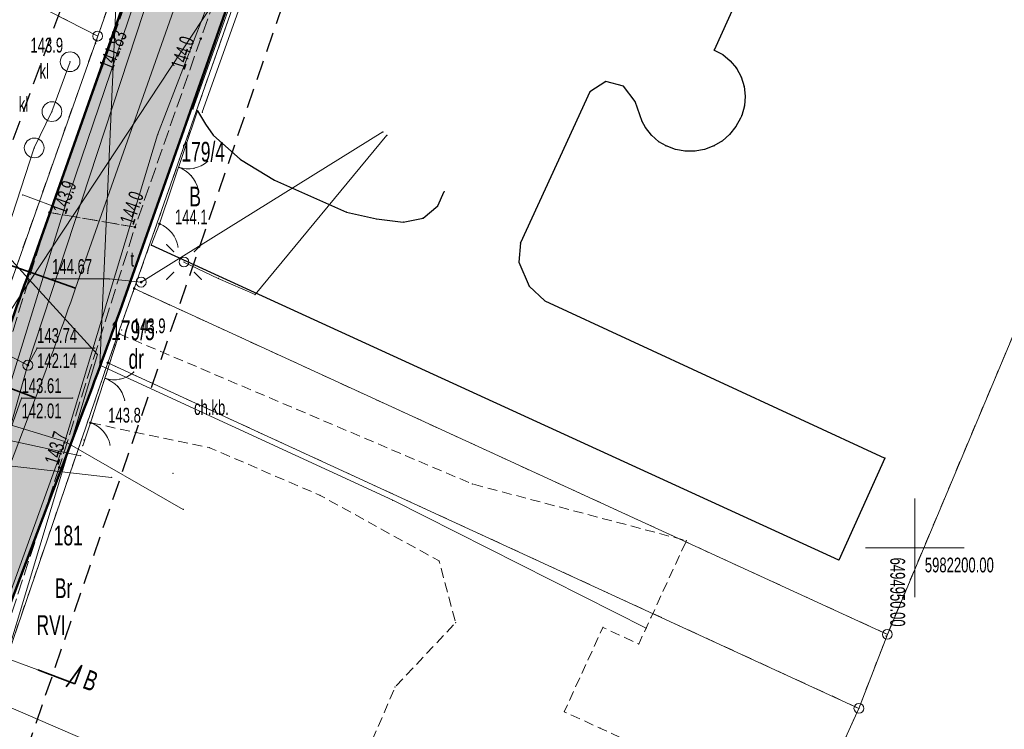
# Model space of a CAD drawing. Extents: x 6456700 to 6518119, y 5963420 to 5980059.
# Tile 118 of 256: x 6512173 to 6512223, y 5965740 to 5965776. Entities that reach past the tile are written whole.
import ezdxf
from ezdxf.enums import TextEntityAlignment as Align

# ---------------------------------------------------------------- set-up
doc = ezdxf.new("R2010")
doc.units = 0
doc.header["$MEASUREMENT"] = 0
for name, pattern in [('L_0_03', [1, 0.5, -0.5]), ('L_0_04', [1.5, 1, -0.5]), ('L_0_52', [1, 0.75, -0.25]), ('L_0_5A', [0.75, 0.5, -0.25])]:
    doc.linetypes.add(name, pattern=pattern)
doc.layers.get('0').update_dxf_attribs({"color": 2, "linetype": 'CONTINUOUS', "lineweight": 5})
for name, color, linetype, lineweight in [('18mm Kreska ciągła', 7, 'CONTINUOUS', 18), ('202_punkt_graniczny', 7, 'CONTINUOUS', 18), ('203_punkt_graniczny', 7, 'CONTINUOUS', 18), ('209_oznaczenie_konturu_klasyfikacyjnego', 96, 'CONTINUOUS', 18), ('210_oznaczenie_konturu_uzytku_gruntowego', 96, 'CONTINUOUS', 18), ('211_numer_dzialki_ewidencyjnej', 7, 'CONTINUOUS', 18), ('218_kontur_uzytku_gruntowego', 96, 'L_0_03', 18), ('219_dzialka_ewidencyjna', 7, 'CONTINUOUS', 18), ('35mm Ciągła', 7, 'CONTINUOUS', 35), ('50mm Kreska ciągła', 7, 'CONTINUOUS', 50), ('9mm Kreska ciągła', 252, 'CONTINUOUS', 9), ('brama', 7, 'CONTINUOUS', 18), ('chodnik', 7, 'CONTINUOUS', 18), ('chodnik_Atr17', 7, 'CONTINUOUS', 18), ('furtka', 7, 'CONTINUOUS', 18), ('jezdnia', 7, 'CONTINUOUS', 18), ('komora_podziemna', 7, 'CONTINUOUS', 18), ('komora_podziemna_Atr17', 7, 'CONTINUOUS', 18), ('kraweznik', 7, 'CONTINUOUS', 18), ('latarnia', 7, 'CONTINUOUS', 18), ('ogrodzenie_trwale', 7, 'CONTINUOUS', 18), ('osadnik__szambo', 7, 'CONTINUOUS', 18), ('osadnik__szambo_Atr17', 7, 'CONTINUOUS', 18), ('pikieta_naturalna', 7, 'CONTINUOUS', 18), ('pikieta_naturalna_Atr2', 7, 'CONTINUOUS', 18), ('pikieta_naturalna_Atr3', 7, 'CONTINUOUS', 18), ('przewod_elektroenergetyczny_niskiego_napiecia', 7, 'CONTINUOUS', 18), ('przewod_elektroenergetyczny_podziemny', 7, 'CONTINUOUS', 18), ('przewod_kanalizacyjny', 7, 'CONTINUOUS', 18), ('przewod_telekomunikacyjny_podziemny', 7, 'CONTINUOUS', 18), ('przewod_wodociagowy', 7, 'CONTINUOUS', 18), ('rzedna', 7, 'CONTINUOUS', 18), ('rzedna_Atr2', 7, 'CONTINUOUS', 18), ('rzedna_Atr3', 7, 'CONTINUOUS', 18), ('sciana_oporowa__linia_', 7, 'CONTINUOUS', 18), ('siatka_krzyrzy', 7, 'CONTINUOUS', 18), ('Zakres', 7, 'CONTINUOUS', 18)]:
    doc.layers.add(name, color=color, linetype=linetype, lineweight=lineweight)
doc.styles.get("Standard").update_dxf_attribs({"font": 'txt', "width": 0.75})
doc.styles.add('Znaczniki', font='GOTHIC.TTF', dxfattribs={"width": 0.7})

# ---------------------------------------------------------------- blocks, each defined once
blk = doc.blocks.new('mdcp_nowa')
at = {"layer": '203_punkt_graniczny', "linetype": 'Continuous', "lineweight": 18}
for points in [[(6494910.44, 5982213.085, 1), (6494910.44, 5982213.175, 1)], [(6494909.1, 5982209.325, 1), (6494909.1, 5982209.415, 1)]]:
    blk.add_hatch(color=18, dxfattribs=at).paths.add_polyline_path(points)
at = {"layer": 'pikieta_naturalna', "linetype": 'Continuous', "lineweight": 18}
for points in [[(6494908.52, 5982225.665, 1), (6494908.52, 5982225.755, 1)], [(6494913.81, 5982225.755, 1), (6494913.81, 5982225.845, 1)], [(6494906.14, 5982216.945, 1), (6494906.14, 5982217.035, 1)], [(6494910.48, 5982216.205, 1), (6494910.48, 5982216.295, 1)], [(6494911.72, 5982216.365, 1), (6494911.72, 5982216.455, 1)], [(6494909.68, 5982210.795, 1), (6494909.68, 5982210.885, 1)], [(6494908.22, 5982206.285, 1), (6494908.22, 5982206.375, 1)], [(6494906.64, 5982204.025, 1), (6494906.64, 5982204.115, 1)]]:
    blk.add_hatch(color=18, dxfattribs=at).paths.add_polyline_path(points)
at = {"layer": 'rzedna', "linetype": 'Continuous', "lineweight": 18}
for points in [[(6494910.79, 5982213.415, 1), (6494910.79, 5982213.505, 1)], [(6494905.05, 5982209.205, 1), (6494905.05, 5982209.295, 1)]]:
    blk.add_hatch(color=18, dxfattribs=at).paths.add_polyline_path(points)
at = {"layer": '202_punkt_graniczny', "color": 7, "linetype": 'Continuous', "lineweight": 18}
for centre in [(6494908.59, 5982225.93), (6494948.6, 5982195.61), (6494947.16, 5982191.86)]:
    blk.add_circle(centre, 0.25, dxfattribs=at)
at = {"layer": '202_punkt_graniczny'}
for p in [(6494908.59, 5982225.93), (6494948.6, 5982195.61), (6494947.16, 5982191.86)]:
    blk.add_point(p, dxfattribs=at)
at = {"layer": '203_punkt_graniczny', "color": 7, "linetype": 'Continuous', "lineweight": 18}
for centre in [(6494910.44, 5982213.13), (6494909.1, 5982209.37)]:
    blk.add_circle(centre, 0.045, dxfattribs=at)
at = {"layer": '203_punkt_graniczny'}
for p in [(6494910.44, 5982213.13), (6494909.1, 5982209.37)]:
    blk.add_point(p, dxfattribs=at)
at = {"layer": '218_kontur_uzytku_gruntowego', "lineweight": 18, "flags": 128}
for points in [[(6494908.59, 5982225.93), (6494919, 5982255.48)], [(6494921.8, 5982245.61), (6494910.44, 5982213.13)], [(6494894.14, 5982233.32), (6494908.59, 5982225.93)], [(6494891.82, 5982178.42), (6494908.59, 5982225.93)], [(6494948.6, 5982195.61), (6494958.6, 5982219.4)], [(6494910.44, 5982213.13), (6494909.1, 5982209.37)], [(6494948.6, 5982195.61), (6494910.44, 5982213.13)], [(6494909.1, 5982209.37), (6494902.57, 5982190.31)], [(6494947.16, 5982191.86), (6494909.1, 5982209.37)], [(6494947.16, 5982191.86), (6494948.6, 5982195.61)], [(6494938.86, 5982173.63), (6494947.16, 5982191.86)]]:
    blk.add_lwpolyline(points, dxfattribs=at)
at = {"layer": '218_kontur_uzytku_gruntowego'}
for p in [(6494908.59, 5982225.93), (6494908.59, 5982225.93), (6494908.59, 5982225.93), (6494908.59, 5982225.93), (6494908.59, 5982225.93), (6494908.59, 5982225.93), (6494910.44, 5982213.13), (6494910.44, 5982213.13), (6494910.44, 5982213.13), (6494910.44, 5982213.13), (6494910.44, 5982213.13), (6494910.44, 5982213.13), (6494909.1, 5982209.37), (6494909.1, 5982209.37), (6494909.1, 5982209.37), (6494909.1, 5982209.37), (6494909.1, 5982209.37), (6494909.1, 5982209.37), (6494948.6, 5982195.61), (6494948.6, 5982195.61), (6494948.6, 5982195.61), (6494948.6, 5982195.61), (6494947.16, 5982191.86), (6494947.16, 5982191.86), (6494947.16, 5982191.86), (6494947.16, 5982191.86)]:
    blk.add_point(p, dxfattribs=at)
at = {"layer": '219_dzialka_ewidencyjna', "color": 3, "linetype": 'Continuous', "lineweight": 18, "flags": 128}
for points in [[(6494908.59, 5982225.93), (6494919, 5982255.48)], [(6494921.8, 5982245.61), (6494910.44, 5982213.13)], [(6494894.14, 5982233.32), (6494908.59, 5982225.93)], [(6494891.82, 5982178.42), (6494908.59, 5982225.93)], [(6494948.6, 5982195.61), (6494958.6, 5982219.4)], [(6494910.44, 5982213.13), (6494909.1, 5982209.37)], [(6494948.6, 5982195.61), (6494910.44, 5982213.13)], [(6494902.57, 5982190.31), (6494909.1, 5982209.37)], [(6494909.1, 5982209.37), (6494947.16, 5982191.86)], [(6494948.6, 5982195.61), (6494947.16, 5982191.86)], [(6494938.86, 5982173.63), (6494947.16, 5982191.86)]]:
    blk.add_lwpolyline(points, dxfattribs=at)
at = {"layer": '219_dzialka_ewidencyjna', "color": 3}
for p in [(6494908.59, 5982225.93), (6494908.59, 5982225.93), (6494908.59, 5982225.93), (6494910.44, 5982213.13), (6494910.44, 5982213.13), (6494910.44, 5982213.13), (6494909.1, 5982209.37), (6494909.1, 5982209.37), (6494909.1, 5982209.37), (6494948.6, 5982195.61), (6494948.6, 5982195.61), (6494948.6, 5982195.61), (6494947.16, 5982191.86), (6494947.16, 5982191.86), (6494947.16, 5982191.86)]:
    blk.add_point(p, dxfattribs=at)
at = {"layer": 'brama', "color": 7, "linetype": 'Continuous', "lineweight": 18, "flags": 128}
for points in [[(6494913.65, 5982222.15), (6494911.72, 5982216.41)], [(6494909.68, 5982210.84), (6494908.22, 5982206.33)]]:
    blk.add_lwpolyline(points, dxfattribs=at)
at = {"layer": 'brama', "color": 7, "linetype": 'Continuous', "lineweight": 18}
for centre, start, end in [((6494913.163, 5982220.702), 251.415, 311.415), ((6494912.207, 5982217.858), 11.415, 71.415), ((6494909.412, 5982210.012), 252.062, 312.062), ((6494908.488, 5982207.158), 12.062, 72.062)]:
    blk.add_arc(centre, 1.5, start, end, dxfattribs=at)
at = {"layer": 'brama'}
for p in [(6494913.65, 5982222.15), (6494912.685, 5982219.28), (6494912.685, 5982219.28), (6494913.46, 5982219.231), (6494914.155, 5982219.577), (6494913.332, 5982218.85), (6494913.677, 5982218.155), (6494911.72, 5982216.41), (6494909.68, 5982210.84), (6494910.417, 5982208.898), (6494908.95, 5982208.585), (6494908.95, 5982208.585), (6494909.725, 5982208.545), (6494909.602, 5982208.163), (6494909.955, 5982207.471), (6494908.22, 5982206.33)]:
    blk.add_point(p, dxfattribs=at)
at = {"layer": 'chodnik', "color": 7, "linetype": 'L_0_5A', "lineweight": 18, "flags": 128}
blk.add_lwpolyline([(6494909.68, 5982210.84), (6494927.57, 5982203.23), (6494938.42, 5982200.36), (6494936.63, 5982196.48), (6494936, 5982195.12), (6494934.19, 5982195.96), (6494932.23, 5982191.69), (6494934.04, 5982190.86), (6494944.31, 5982186.12), (6494940.71, 5982177.73), (6494921.12, 5982187.04), (6494923.66, 5982192.94), (6494926.72, 5982196.2), (6494925.89, 5982199.33), (6494919.86, 5982202.65), (6494914.26, 5982205.07), (6494908.22, 5982206.33)], close=True, dxfattribs=at)
at = {"layer": 'chodnik'}
for p in [(6494909.68, 5982210.84), (6494908.22, 5982206.33), (6494914.26, 5982205.07), (6494927.57, 5982203.23), (6494919.86, 5982202.65), (6494938.42, 5982200.36), (6494925.89, 5982199.33), (6494936.63, 5982196.48), (6494926.72, 5982196.2), (6494934.19, 5982195.96), (6494936, 5982195.12), (6494923.66, 5982192.94), (6494932.23, 5982191.69), (6494934.04, 5982190.86)]:
    blk.add_point(p, dxfattribs=at)
at = {"layer": 'furtka', "color": 7, "linetype": 'Continuous', "lineweight": 18, "flags": 128}
for points in [[(6494911.72, 5982216.41), (6494911.3, 5982215.33)], [(6494908.22, 5982206.33), (6494907.83, 5982205.17)]]:
    blk.add_lwpolyline(points, dxfattribs=at)
at = {"layer": 'furtka', "color": 7, "linetype": 'Continuous', "lineweight": 18}
for centre, start, end in [((6494911.177, 5982215.012), 8.749, 68.749), ((6494907.743, 5982204.908), 11.417, 71.417)]:
    blk.add_arc(centre, 1.5, start, end, dxfattribs=at)
at = {"layer": 'furtka'}
for p in [(6494911.72, 5982216.41), (6494911.721, 5982216.41), (6494912.347, 5982215.951), (6494911.3, 5982215.33), (6494912.66, 5982215.24), (6494908.22, 5982206.33), (6494908.221, 5982206.33), (6494908.868, 5982205.9), (6494907.83, 5982205.17), (6494909.213, 5982205.205)]:
    blk.add_point(p, dxfattribs=at)
at = {"layer": 'jezdnia', "color": 7, "linetype": 'L_0_52', "lineweight": 18, "flags": 128}
for points in [[(6495134.37, 5982583.3), (6495113.38, 5982574.25), (6495104.78, 5982567.21), (6495094.42, 5982556.42), (6495077.25, 5982527.64), (6495065.47, 5982509.01), (6495049.82, 5982491.48), (6495035, 5982466.78), (6495029.3, 5982456), (6495014.86, 5982429.39), (6495004.75, 5982409.18), (6494998.73, 5982397.06), (6494987.52, 5982373.63), (6494982.83, 5982364.72), (6494972.31, 5982345.03), (6494970.53, 5982342.23), (6494960.57, 5982327.01), (6494956.04, 5982320.35), (6494947.33, 5982304.72), (6494935.61, 5982281.93), (6494926.04, 5982257.99), (6494919.72, 5982242.45), (6494913.81, 5982225.8), (6494910.48, 5982216.25), (6494906.14, 5982216.99), (6494909.9, 5982227.31), (6494916.12, 5982243.16), (6494921.48, 5982258.77), (6494931.15, 5982282.69), (6494943.64, 5982306.31), (6494959.06, 5982330.89), (6494969.1, 5982347.08), (6494979.83, 5982365.44), (6494985.75, 5982378.98), (6494994.88, 5982398.03), (6495001.66, 5982410.76), (6495011.8, 5982430.8), (6495026, 5982457.23), (6495032.25, 5982468.97), (6495046.11, 5982493.71), (6495063.09, 5982514.09), (6495073.26, 5982529.52), (6495082.96, 5982547.05), (6495093.01, 5982560.56), (6495101.98, 5982569.59), (6495101.3, 5982571.6), (6495108.99, 5982577.59), (6495110.03, 5982578.44), (6495121.58, 5982583.64), (6495122.46, 5982584.02), (6495130.77, 5982587.79), (6495134.82, 5982589.62), (6495140.56, 5982589.08), (6495141.32, 5982585.54)], [(6494906.64, 5982204.07), (6494902.51, 5982191.42), (6494900.83, 5982182.45), (6494900.46, 5982175.05), (6494901.26, 5982168.49), (6494902.39, 5982165.03), (6494903.91, 5982162.32), (6494905.25, 5982160.72), (6494906.57, 5982160.82), (6494907.19, 5982160), (6494909.71, 5982156.82), (6494908.99, 5982155.65), (6494910.46, 5982153.38), (6494916.76, 5982144.94), (6494937.893, 5982116.515), (6494936.342, 5982111.073), (6494913.16, 5982142.2), (6494906.83, 5982150.55), (6494898.97, 5982152.01), (6494895.3, 5982147.67), (6494891.95, 5982135.64), (6494888.64, 5982134.89), (6494891.5, 5982146.29), (6494893.15, 5982153.16), (6494891.97, 5982154.04), (6494892.72, 5982157.79), (6494894.24, 5982158.91), (6494895.79, 5982169.13), (6494894.29, 5982173.33), (6494895.64, 5982177.43), (6494896.84, 5982181.98), (6494898.4, 5982189.84), (6494901.9, 5982203.21), (6494906.14, 5982216.99), (6494910.48, 5982216.25)]]:
    blk.add_lwpolyline(points, close=True, dxfattribs=at)
at = {"layer": 'jezdnia'}
for p in [(6494913.81, 5982225.8), (6494906.14, 5982216.99), (6494906.14, 5982216.99), (6494910.48, 5982216.25), (6494910.48, 5982216.25), (6494906.64, 5982204.07)]:
    blk.add_point(p, dxfattribs=at)
at = {"layer": 'komora_podziemna', "color": 30, "linetype": 'Continuous', "lineweight": 13}
blk.add_circle((6494910.79, 5982213.46), 0.25, dxfattribs=at)
at = {"layer": 'komora_podziemna', "color": 5, "linetype": 'Continuous', "lineweight": 13}
blk.add_circle((6494905.05, 5982209.25), 0.25, dxfattribs=at)
at = {"layer": 'komora_podziemna'}
for p in [(6494910.79, 5982213.46), (6494905.05, 5982209.25)]:
    blk.add_point(p, dxfattribs=at)
at = {"layer": 'kraweznik', "color": 7, "linetype": 'Continuous', "lineweight": 25, "flags": 128}
for points in [[(6494941.19, 5982228.25), (6494939.82, 5982225.22), (6494940.26, 5982224.99), (6494940.63, 5982224.68), (6494940.95, 5982224.3), (6494941.19, 5982223.86), (6494941.34, 5982223.38), (6494941.4, 5982222.89), (6494941.36, 5982222.39), (6494941.22, 5982221.91), (6494941.16, 5982221.77), (6494940.93, 5982221.34), (6494940.61, 5982220.95), (6494940.24, 5982220.62), (6494939.81, 5982220.36), (6494939.34, 5982220.19), (6494938.85, 5982220.1), (6494938.35, 5982220.1), (6494937.86, 5982220.19), (6494937.39, 5982220.36), (6494937.03, 5982220.57), (6494936.65, 5982220.9), (6494936.34, 5982221.29), (6494936.17, 5982221.6), (6494935.82, 5982222.61), (6494935.23, 5982223.39), (6494934.33, 5982223.62), (6494933.53, 5982223.1), (6494931.84, 5982219.43), (6494930.01, 5982215.45), (6494929.93, 5982214.47), (6494930.45, 5982213.26), (6494931.24, 5982212.52), (6494948.48, 5982204.54), (6494946.14, 5982199.37), (6494911.3, 5982215.33)], [(6494913.65, 5982222.15), (6494914.05, 5982221.47), (6494914.44, 5982220.91), (6494915.82, 5982219.67), (6494917.54, 5982218.62), (6494921.19, 5982217.01), (6494922.71, 5982216.66), (6494924.07, 5982216.5), (6494925.08, 5982216.71), (6494925.82, 5982217.32), (6494926.15, 5982218.05)]]:
    blk.add_lwpolyline(points, dxfattribs=at)
at = {"layer": 'kraweznik'}
for p in [(6494939.82, 5982225.22), (6494940.26, 5982224.99), (6494940.63, 5982224.68), (6494940.95, 5982224.3), (6494941.19, 5982223.86), (6494934.33, 5982223.62), (6494935.23, 5982223.39), (6494941.34, 5982223.38), (6494933.53, 5982223.1), (6494941.4, 5982222.89), (6494935.82, 5982222.61), (6494941.36, 5982222.39), (6494913.65, 5982222.15), (6494941.16, 5982221.77), (6494941.22, 5982221.91), (6494914.05, 5982221.47), (6494936.17, 5982221.6), (6494936.34, 5982221.29), (6494940.93, 5982221.34), (6494914.44, 5982220.91), (6494936.65, 5982220.9), (6494940.61, 5982220.95), (6494937.03, 5982220.57), (6494937.39, 5982220.36), (6494939.81, 5982220.36), (6494940.24, 5982220.62), (6494937.86, 5982220.19), (6494938.35, 5982220.1), (6494938.85, 5982220.1), (6494939.34, 5982220.19), (6494915.82, 5982219.67), (6494931.84, 5982219.43), (6494917.54, 5982218.62), (6494926.15, 5982218.05), (6494925.82, 5982217.32), (6494921.19, 5982217.01), (6494925.08, 5982216.71), (6494922.71, 5982216.66), (6494924.07, 5982216.5), (6494911.3, 5982215.33), (6494930.01, 5982215.45), (6494929.93, 5982214.47), (6494930.45, 5982213.26), (6494931.24, 5982212.52), (6494948.48, 5982204.54), (6494946.14, 5982199.37)]:
    blk.add_point(p, dxfattribs=at)
at = {"layer": 'latarnia', "color": 7, "linetype": 'Continuous', "lineweight": 13, "flags": 128}
for points in [[(6494912.43, 5982215.011), (6494912.077, 5982215.364)], [(6494913.491, 5982215.011), (6494913.844, 5982215.364)], [(6494912.43, 5982213.95), (6494912.077, 5982213.597)], [(6494913.491, 5982213.95), (6494913.844, 5982213.597)]]:
    blk.add_lwpolyline(points, dxfattribs=at)
at = {"layer": 'latarnia', "color": 7, "linetype": 'Continuous', "lineweight": 13}
blk.add_circle((6494912.96, 5982214.48), 0.25, dxfattribs=at)
at = {"layer": 'latarnia'}
for p in [(6494912.077, 5982215.364), (6494913.844, 5982215.364), (6494912.43, 5982215.011), (6494913.491, 5982215.011), (6494912.96, 5982214.48), (6494912.43, 5982213.95), (6494913.491, 5982213.95), (6494912.077, 5982213.597), (6494913.844, 5982213.597)]:
    blk.add_point(p, dxfattribs=at)
at = {"layer": 'ogrodzenie_trwale'}
for p in [(6494908.48, 5982225.55), (6494911.3, 5982215.33), (6494910.39, 5982212.98), (6494910.39, 5982212.98), (6494910.41, 5982213.16), (6494909.68, 5982210.84), (6494909.81, 5982211.04), (6494907.89, 5982205.46), (6494912.41, 5982203.77), (6494948.54, 5982195.53)]:
    blk.add_point(p, dxfattribs=at)
at = {"layer": 'osadnik__szambo', "color": 34, "linetype": 'Continuous', "lineweight": 18}
for centre in [(6494907.19, 5982224.63), (6494906.27, 5982222.1), (6494905.37, 5982220.26)]:
    blk.add_circle(centre, 0.5, dxfattribs=at)
at = {"layer": 'osadnik__szambo'}
for p in [(6494907.19, 5982224.63), (6494906.27, 5982222.1), (6494905.37, 5982220.26)]:
    blk.add_point(p, dxfattribs=at)
at = {"layer": 'pikieta_naturalna', "color": 7, "linetype": 'Continuous', "lineweight": 18}
for centre in [(6494908.52, 5982225.71), (6494913.81, 5982225.8), (6494906.14, 5982216.99), (6494910.48, 5982216.25), (6494911.72, 5982216.41), (6494909.68, 5982210.84), (6494908.22, 5982206.33), (6494906.64, 5982204.07)]:
    blk.add_circle(centre, 0.045, dxfattribs=at)
at = {"layer": 'pikieta_naturalna'}
for p in [(6494908.52, 5982225.71), (6494913.81, 5982225.8), (6494906.14, 5982216.99), (6494910.48, 5982216.25), (6494911.72, 5982216.41), (6494909.68, 5982210.84), (6494908.22, 5982206.33), (6494906.64, 5982204.07)]:
    blk.add_point(p, dxfattribs=at)
at = {"layer": 'przewod_elektroenergetyczny_niskiego_napiecia', "color": 1, "linetype": 'Continuous', "lineweight": 18, "flags": 128}
blk.add_lwpolyline([(6494903, 5982210.28), (6494918.81, 5982234.23)], dxfattribs=at)
at = {"layer": 'przewod_elektroenergetyczny_podziemny', "color": 1, "linetype": 'Continuous', "lineweight": 18, "flags": 128}
blk.add_lwpolyline([(6494923.24, 5982220.9), (6494916.56, 5982212.83), (6494914.7, 5982213.65), (6494912.96, 5982214.48)], dxfattribs=at)
at = {"layer": 'przewod_elektroenergetyczny_podziemny'}
for p in [(6494923.24, 5982220.9), (6494912.96, 5982214.48), (6494914.7, 5982213.65), (6494916.56, 5982212.83)]:
    blk.add_point(p, dxfattribs=at)
at = {"layer": 'przewod_kanalizacyjny', "color": 34, "linetype": 'Continuous', "lineweight": 18, "flags": 128}
for points in [[(6494897.6, 5982181.54), (6494902.91, 5982204.29), (6494906.88, 5982217.11), (6494910.44, 5982227.59)], [(6494901.42, 5982212.43), (6494902.67, 5982212.01), (6494905.37, 5982220.26), (6494906.27, 5982222.1), (6494907.19, 5982224.63)], [(6494906.88, 5982217.11), (6494904.79, 5982217.88)], [(6494909.29, 5982203.56), (6494902.91, 5982204.29)]]:
    blk.add_lwpolyline(points, dxfattribs=at)
at = {"layer": 'przewod_kanalizacyjny'}
for p in [(6494907.19, 5982224.63), (6494906.27, 5982222.1), (6494905.37, 5982220.26), (6494904.79, 5982217.88), (6494906.88, 5982217.11), (6494906.88, 5982217.11), (6494909.29, 5982203.56)]:
    blk.add_point(p, dxfattribs=at)
at = {"layer": 'przewod_telekomunikacyjny_podziemny', "color": 30, "linetype": 'Continuous', "lineweight": 18, "flags": 128}
for points in [[(6494901.62, 5982190.73), (6494906.93, 5982205.38), (6494911.62, 5982220.93), (6494915.73, 5982231.59), (6494911.08, 5982233.33), (6494928.49, 5982275.35), (6494946.57, 5982313.81), (6494960.48, 5982334.35), (6494965.17, 5982341.38), (6494972.14, 5982353.83), (6494985.3, 5982378.53), (6494993.02, 5982395.45), (6495008.18, 5982425.35), (6495017.88, 5982443.43), (6495022.56, 5982450.66), (6495031.38, 5982466.91), (6495039.03, 5982482.79), (6495040.55, 5982485.59), (6495048.7, 5982498.93), (6495056.63, 5982506.55), (6495061.71, 5982512.37), (6495068.26, 5982521.25), (6495074.92, 5982532.24)], [(6494910.79, 5982213.46), (6494923.04, 5982221.07)], [(6494906.93, 5982205.38), (6494899.76, 5982207.56)], [(6494906.93, 5982205.38), (6494912.92, 5982201.94)]]:
    blk.add_lwpolyline(points, dxfattribs=at)
at = {"layer": 'przewod_telekomunikacyjny_podziemny'}
for p in [(6494911.62, 5982220.93), (6494923.04, 5982221.07), (6494910.79, 5982213.46), (6494906.93, 5982205.38), (6494906.93, 5982205.38), (6494906.93, 5982205.38), (6494912.92, 5982201.94)]:
    blk.add_point(p, dxfattribs=at)
at = {"layer": 'przewod_wodociagowy', "color": 5, "linetype": 'Continuous', "lineweight": 18, "flags": 128}
for points in [[(6494907.57, 5982152.18), (6494905.83, 5982154.51), (6494898.25, 5982164.04), (6494898.06, 5982180.83), (6494903.98, 5982205.49), (6494905.04, 5982209.28), (6494911.31, 5982228.37), (6494914.05, 5982237.38), (6494923.22, 5982259.63), (6494928.59, 5982272.81), (6494941.25, 5982299.9), (6494937.3, 5982301.7), (6494937.02, 5982301.82)], [(6494936.38, 5982195.93), (6494923.54, 5982202.41), (6494908.69, 5982209.25), (6494909.54, 5982228.15), (6494919.34, 5982253.11), (6494907.46, 5982260.41)], [(6494893.97, 5982225.8), (6494908.57, 5982209.79), (6494903.3, 5982192.27)], [(6494901.03, 5982211.3), (6494905.05, 5982209.25)], [(6494907.72, 5982204.66), (6494903.98, 5982205.47)], [(6494919.65, 5982165.81), (6494912.09, 5982170.64), (6494915.37, 5982177.73), (6494917.35, 5982181.02), (6494919.11, 5982185.43), (6494903.3, 5982192.27)]]:
    blk.add_lwpolyline(points, dxfattribs=at)
at = {"layer": 'przewod_wodociagowy'}
for p in [(6494908.57, 5982209.79), (6494905.04, 5982209.28), (6494905.05, 5982209.25), (6494908.69, 5982209.25), (6494907.72, 5982204.66), (6494923.54, 5982202.41), (6494936.38, 5982195.93)]:
    blk.add_point(p, dxfattribs=at)
at = {"layer": 'rzedna', "color": 7, "linetype": 'Continuous', "lineweight": 18}
for centre in [(6494910.79, 5982213.46), (6494905.05, 5982209.25)]:
    blk.add_circle(centre, 0.045, dxfattribs=at)
at = {"layer": 'rzedna'}
for p in [(6494910.79, 5982213.46), (6494905.05, 5982209.25)]:
    blk.add_point(p, dxfattribs=at)
at = {"layer": 'rzedna_Atr2', "color": 7, "linetype": 'Continuous', "lineweight": 18, "flags": 128}
for points in [[(6494910.79, 5982213.46), (6494909.17, 5982213.62), (6494906.279, 5982213.62)], [(6494905.05, 5982209.25), (6494905.52, 5982210.12), (6494908.437, 5982210.12)], [(6494903.98, 5982205.47), (6494904.73, 5982207.58), (6494907.318, 5982207.58)]]:
    blk.add_lwpolyline(points, dxfattribs=at)
at = {"layer": 'rzedna_Atr2'}
for p in [(6494906.279, 5982213.62), (6494909.17, 5982213.62), (6494910.79, 5982213.46), (6494905.52, 5982210.12), (6494908.437, 5982210.12), (6494905.05, 5982209.25), (6494904.73, 5982207.58), (6494907.318, 5982207.58)]:
    blk.add_point(p, dxfattribs=at)
at = {"layer": 'sciana_oporowa__linia_', "color": 7, "linetype": 'Continuous', "lineweight": 18, "flags": 128}
for points in [[(6494913.414, 5982222.234), (6494921.704, 5982245.452), (6494922.073, 5982246.55)], [(6494913.886, 5982222.066), (6494922.176, 5982245.288), (6494922.547, 5982246.39)]]:
    blk.add_lwpolyline(points, dxfattribs=at)
at = {"layer": 'sciana_oporowa__linia_'}
for p in [(6494913.414, 5982222.234), (6494913.886, 5982222.066)]:
    blk.add_point(p, dxfattribs=at)
at = {"layer": 'siatka_krzyrzy', "linetype": 'Continuous', "lineweight": 18, "flags": 128}
for points in [[(6494950, 5982197.5), (6494950, 5982202.5)], [(6494947.5, 5982200), (6494952.5, 5982200)]]:
    blk.add_lwpolyline(points, dxfattribs=at)
at = {"layer": 'Zakres', "linetype": 'L_0_04', "lineweight": 25, "flags": 128}
blk.add_lwpolyline([(6495113.77, 5985050.22), (6495121.12, 5984877.07), (6495125.76, 5984757.87), (6495129.89, 5984649.81), (6495141.08, 5984611.3), (6495145.77, 5984544.53), (6495147.36, 5984487.27), (6495157.22, 5984392.07), (6495162.95, 5984387.45), (6495180.24, 5984384.16), (6495229.5, 5984386.61), (6495251.65, 5984373.41), (6495258.77, 5984357.12), (6495255.44, 5984330.44), (6495250.77, 5984304.39), (6495252.21, 5984282.78), (6495255.46, 5984256.45), (6495254.94, 5984238.25), (6495266.4, 5984211), (6495277.24, 5984182.33), (6495294.2, 5984133.19), (6495300.94, 5984095.37), (6495313.24, 5984037.69), (6495317.44, 5983978.18), (6495300.35, 5983922.18), (6495282.35, 5983883.38), (6495266.21, 5983862.23), (6495242.03, 5983839.67), (6495211.11, 5983816.86), (6495158.26, 5983772.66), (6495130.6, 5983651.16), (6495116.31, 5983543.43), (6495129.51, 5983346.73), (6495134.58, 5983264.71), (6495139.64, 5983186.97), (6495193.25, 5983077.94), (6495199.2, 5983041.97), (6495206.23, 5983026), (6495208.96, 5983004.88), (6495202.27, 5982979.48), (6495202.42, 5982950.13), (6495209.35, 5982897.38), (6495215.97, 5982850.34), (6495228.6, 5982809.97), (6495226.85, 5982778.82), (6495225.04, 5982750.56), (6495220.26, 5982723.37), (6495226.54, 5982679.97), (6495206.06, 5982669.48), (6495192.68, 5982657.71), (6495184.57, 5982648.65), (6495174.78, 5982624.58), (6495164.23, 5982604.61), (6495150.7, 5982588.3), (6495137.69, 5982582.43), (6495118.26, 5982573.75), (6495100.35, 5982558.42), (6495090.36, 5982544.99), (6495075.87, 5982519.06), (6495060.83, 5982499.68), (6495049.41, 5982485.49), (6495035.07, 5982459.7), (6495006.7, 5982406.64), (6494980.89, 5982351.84), (6494944.35, 5982293.29), (6494925.72, 5982250.11), (6494905.2, 5982190.37), (6494898.43, 5982153.5), (6494879.51, 5982063.89), (6494864.14, 5981992.66), (6494816.93, 5981768.61), (6494777.79, 5981577.7), (6494739.84, 5981394.72), (6494718.65, 5981297.89), (6494716.45, 5981237.31), (6494738.62, 5981208.21), (6494776.48, 5981173.06), (6494817.16, 5981137.44), (6494847.63, 5981109.8), (6494877.39, 5981077.08), (6494912.75, 5981030.55), (6494916.06, 5981014.71), (6494903.86, 5980957.01), (6494916.13, 5980953.51), (6494892.32, 5980927.59), (6494850.7, 5980858.8), (6494806.81, 5980779.89), (6494785.1, 5980753.49), (6494715.22, 5980723.29), (6494679.96, 5980686.78), (6494651.35, 5980651.29), (6494549.14, 5980683.24), (6494511.84, 5980659.66), (6494443.61, 5980630.33), (6494428.78, 5980598.6), (6494431.58, 5980579.46), (6494420.56, 5980549.76), (6494416.45, 5980528.2), (6494403.86, 5980507.16), (6494388.89, 5980482.96), (6494365.32, 5980407.99), (6494335.67, 5980315.15), (6494332.29, 5980297.41), (6494335.1, 5980278.18), (6494347.25, 5980254.84), (6494336.79, 5980250.09), (6494300.04, 5980271.34), (6494320.8, 5980301.43), (6494336.81, 5980349.17), (6494344.85, 5980380.92), (6494360.85, 5980437.13), (6494374.18, 5980476.38), (6494386.14, 5980498.84), (6494403.02, 5980528.52), (6494411.33, 5980563.19), (6494420.84, 5980586.25), (6494420.25, 5980601.11), (6494434.95, 5980635.94), (6494446.75, 5980644.99), (6494465.77, 5980647.27), (6494513.02, 5980669.46), (6494507.85, 5980679.68), (6494547.89, 5980705.83), (6494570.06, 5980691.34), (6494636.17, 5980669.05), (6494706.14, 5980756.86), (6494742.78, 5980772.58), (6494798.53, 5980814.27), (6494826.12, 5980867.97), (6494849.57, 5980908.6), (6494845.35, 5980942.01), (6494853.94, 5980970.83), (6494891.08, 5980960.54), (6494890.11, 5980965.73), (6494903.94, 5981025.69), (6494869.98, 5981070.3), (6494770.97, 5981160.58), (6494728.18, 5981200.64), (6494706.13, 5981229.56), (6494707.94, 5981299.75), (6494728.84, 5981398.1), (6494767.06, 5981580.19), (6494806.17, 5981770.55), (6494854.36, 5981994.76), (6494869.73, 5982065.97), (6494888.61, 5982155.44), (6494891.67, 5982173.95), (6494895.82, 5982197.45), (6494916.38, 5982253.72), (6494935.47, 5982297.95), (6494954.97, 5982331.67), (6494972.09, 5982356.64), (6494997.76, 5982411.14), (6495026.29, 5982464.48), (6495041.09, 5982491.09), (6495052.99, 5982505.88), (6495067.51, 5982524.6), (6495081.94, 5982550.43), (6495092.99, 5982565.28), (6495112.86, 5982582.29), (6495133.59, 5982591.55), (6495144.48, 5982596.46), (6495155.87, 5982610.19), (6495165.7, 5982628.8), (6495175.96, 5982654.03), (6495185.62, 5982664.83), (6495200.4, 5982677.82), (6495212.49, 5982688.04), (6495209.64, 5982723.43), (6495215.22, 5982750.57), (6495216.87, 5982779.54), (6495218.31, 5982809.31), (6495206.86, 5982847.92), (6495199.44, 5982894.74), (6495192.11, 5982948.71), (6495190.16, 5982979.24), (6495183.47, 5983075.16), (6495129.79, 5983184.34), (6495124.6, 5983264.07), (6495119.53, 5983346.09), (6495106.27, 5983543.75), (6495120.74, 5983652.9), (6495148.75, 5983779.42), (6495204.15, 5983826.04), (6495273.41, 5983889.36), (6495288.53, 5983927.42), (6495300.83, 5983964.69), (6495303.91, 5983980.14), (6495301.32, 5984039.55), (6495291.1, 5984093.63), (6495284.5, 5984130.67), (6495267.84, 5984178.93), (6495257.12, 5984207.3), (6495244.96, 5984236.19), (6495244.79, 5984255.42), (6495242.25, 5984281.97), (6495240.71, 5984304.95), (6495245.55, 5984331.94), (6495248.51, 5984355.64), (6495243.77, 5984366.47), (6495226.98, 5984376.47), (6495179.54, 5984374.12), (6495158.61, 5984378.09), (6495147.7, 5984386.91), (6495137.38, 5984486.61), (6495135.78, 5984544.04), (6495131.18, 5984609.54), (6495119.95, 5984648.2), (6495115.76, 5984757.49), (6495111.12, 5984876.67), (6495103.73, 5985050.93), (6495109.36, 5985081.73), (6495120.41, 5985085.88)], close=True, dxfattribs=at)
at = {"layer": '209_oznaczenie_konturu_klasyfikacyjnego', "lineweight": 20, "width": 0.66}
blk.add_text('RVI', height=1, dxfattribs=at).set_placement((6494905.49, 5982196.58), align=Align.TOP_LEFT)
at = {"layer": '210_oznaczenie_konturu_uzytku_gruntowego', "lineweight": 20, "width": 0.66}
for s, p in [('B', (6494913.23, 5982218.3)), ('dr', (6494910.15, 5982210.07)), ('Br', (6494906.42, 5982198.45))]:
    blk.add_text(s, height=1, dxfattribs=at).set_placement(p, align=Align.TOP_LEFT)
at = {"layer": '211_numer_dzialki_ewidencyjnej', "color": 7, "lineweight": 20, "width": 0.66}
for s, p in [('179/4', (6494912.83, 5982220.57)), ('179/5', (6494909.27, 5982211.52)), ('181', (6494906.36, 5982201.12))]:
    blk.add_text(s, height=1, dxfattribs=at).set_placement(p, align=Align.TOP_LEFT)
at = {"layer": 'chodnik_Atr17', "color": 7, "lineweight": 15, "width": 0.66}
blk.add_text('ch.kb.', height=0.75, dxfattribs=at).set_placement((6494913.47, 5982207.48), align=Align.TOP_LEFT)
at = {"layer": 'komora_podziemna_Atr17', "color": 7, "lineweight": 15, "width": 0.66}
blk.add_text('t', height=0.75, dxfattribs=at).set_placement((6494910.248, 5982215), align=Align.TOP_LEFT)
at = {"layer": 'osadnik__szambo_Atr17', "color": 34, "lineweight": 15, "width": 0.66}
for p in [(6494905.64, 5982224.525), (6494904.589, 5982222.85)]:
    blk.add_text('kl', height=0.75, dxfattribs=at).set_placement(p, align=Align.TOP_LEFT)
at = {"layer": 'pikieta_naturalna_Atr2', "color": 7, "lineweight": 15, "width": 0.66}
for s, p in [('143.9', (6494905.18, 5982225.845)), ('144.1', (6494912.5, 5982217.14)), ('143.9', (6494910.37, 5982211.62)), ('143.8', (6494909.12, 5982207.09))]:
    blk.add_text(s, height=0.75, dxfattribs=at).set_placement(p, align=Align.TOP_LEFT)
for s, rotation, p in [('144.0', 72, (6494912.277, 5982224.412)), ('143.9', 70.5, (6494906.27, 5982217.11)), ('144.0', 71.2, (6494909.69, 5982216.56)), ('143.7', 72.9, (6494905.88, 5982204.37))]:
    blk.add_text(s, height=0.75, rotation=rotation, dxfattribs=at).set_placement(p, align=Align.TOP_LEFT)
at = {"layer": 'pikieta_naturalna_Atr3', "color": 7, "lineweight": 15, "width": 0.66}
for s, rotation, p in [('143.9', 70.5, (6494906.27, 5982217.11)), ('144.0', 71.2, (6494909.69, 5982216.56)), ('143.7', 72.9, (6494905.88, 5982204.37))]:
    blk.add_text(s, height=0.75, rotation=rotation, dxfattribs=at).set_placement(p, align=Align.TOP_LEFT)
at = {"layer": 'rzedna_Atr2', "color": 7, "lineweight": 15, "width": 0.66}
blk.add_text('141.83', height=0.75, rotation=68, dxfattribs=at).set_placement((6494908.635, 5982224.431), align=Align.TOP_LEFT)
for s, p in [('144.67', (6494906.279, 5982214.628)), ('143.74', (6494905.52, 5982211.128)), ('143.61', (6494904.73, 5982208.588))]:
    blk.add_text(s, height=0.75, dxfattribs=at).set_placement(p, align=Align.TOP_LEFT)
at = {"layer": 'rzedna_Atr3', "color": 7, "lineweight": 15, "width": 0.66}
for s, p in [('142.14', (6494905.52, 5982209.853)), ('142.01', (6494904.73, 5982207.312))]:
    blk.add_text(s, height=0.75, dxfattribs=at).set_placement(p, align=Align.TOP_LEFT)
at = {"layer": 'siatka_krzyrzy', "lineweight": 15, "width": 0.66}
blk.add_text('6494950.00', height=0.75, rotation=270, dxfattribs=at).set_placement((6494949.5, 5982199.5), align=Align.TOP_LEFT)
blk.add_text('5982200.00', height=0.75, dxfattribs=at).set_placement((6494950.5, 5982199.5), align=Align.TOP_LEFT)

msp = doc.modelspace()

# ---------------------------------------------------------------- block references
at = {"linetype": 'ByBlock'}
msp.add_blockref('mdcp_nowa', (17268.786, -16450.998), dxfattribs=at)

# ---------------------------------------------------------------- next in the draw order: hatches: boundary and pattern name
at = {"layer": '9mm Kreska ciągła'}
h = msp.add_hatch(dxfattribs=at)
h.set_pattern_fill('SAND_AND_LIME', color=4, scale=0.1)
h.set_pattern_definition([(37.5, (6512163.41104, 5965706.02106), (-0.006803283, 0.208096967), [0, -0.16416, 0, -0.1836, 0, -0.1755]), (7.5, (6512163.41104, 5965706.02106), (0.19113588, 0.30479178), [0, -0.08856, 0, -0.14796, 0, -0.0567]), (-32.5, (6512163.2782, 5965706.02106), (0.33632732, 0.00061118), [0, -0.054, 0, -0.1944, 0, -0.2538]), (-42.5, (6512163.2782, 5965706.02106), (0.32466167, 0.09478896), [0, -0.027, 0, -0.12744, 0, -0.1458])])
edge = h.paths.add_edge_path()
edge.add_line((6512494.454, 5966351.121), (6512492.815, 5966327.914))
edge.add_arc((6512641.445, 5966317.419), 149, 175.96099, 178.25385)
edge.add_line((6512492.514, 5966321.96), (6512491.933, 5966302.891))
edge.add_arc((6512440.957, 5966304.445), 51, 348.133, 358.2538, ccw=False)
edge.add_line((6512490.867, 5966293.957), (6512486.741, 5966274.321))
edge.add_arc((6512500.441, 5966271.442), 14, 168.133, 189.6608)
edge.add_line((6512486.64, 5966269.093), (6512490.395, 5966247.035))
edge.add_line((6512490.395, 5966247.035), (6512490.607, 5966245.791))
edge.add_arc((6512474.833, 5966243.106), 16, 357.4133, 369.6608, ccw=False)
edge.add_line((6512490.817, 5966242.384), (6512490.724, 5966240.322))
edge.add_arc((6512474.74, 5966241.044), 16, 304.6947, 357.4133, ccw=False)
edge.add_line((6512483.848, 5966227.889), (6512479.157, 5966224.642))
edge.add_arc((6512563.968, 5966102.134), 149, 124.69475, 128.17467)
edge.add_line((6512471.877, 5966219.268), (6512459.798, 5966209.771))
edge.add_arc((6512468.451, 5966198.766), 14, 128.1747, 146.5283)
edge.add_line((6512456.773, 5966206.487), (6512454.137, 5966202.499))
edge.add_arc((6512536.718, 5966147.898), 99, 146.52826, 150.19331)
edge.add_line((6512450.815, 5966197.109), (6512447.264, 5966190.909))
edge.add_arc((6512533.167, 5966141.699), 99, 150.19331, 155.56334)
edge.add_line((6512443.035, 5966182.654), (6512432.867, 5966160.275))
edge.add_arc((6512409.196, 5966171.031), 26, 321.1758, 335.5633, ccw=False)
edge.add_line((6512429.452, 5966154.731), (6512421.621, 5966145))
edge.add_arc((6512409.156, 5966155.031), 16, 309.5931, 321.1758, ccw=False)
edge.add_line((6512419.353, 5966142.701), (6512410.592, 5966135.455))
edge.add_arc((6512400.395, 5966147.785), 16, 291.7201, 309.5931, ccw=False)
edge.add_line((6512406.316, 5966132.921), (6512399.28, 5966130.118))
edge.add_arc((6512417.414, 5966084.597), 49, 111.7201, 118.6787)
edge.add_line((6512393.899, 5966127.586), (6512378.766, 5966119.308))
edge.add_arc((6512390.283, 5966098.252), 24, 118.6787, 130.9764)
edge.add_line((6512374.545, 5966116.372), (6512369.458, 5966111.954))
edge.add_arc((6512385.196, 5966093.834), 24, 130.9764, 144.2474)
edge.add_line((6512365.719, 5966107.857), (6512360.498, 5966100.604))
edge.add_arc((6512392.148, 5966077.817), 39, 144.2474, 151.7186)
edge.add_line((6512357.804, 5966096.296), (6512346.179, 5966074.69))
edge.add_arc((6512310.073, 5966094.116), 41, 323.54, 331.7186, ccw=False)
edge.add_line((6512343.048, 5966069.751), (6512332.977, 5966056.12))
edge.add_arc((6512291.959, 5966086.427), 51, 314.8687, 323.54, ccw=False)
edge.add_line((6512327.939, 5966050.283), (6512325.436, 5966047.791))
edge.add_arc((6512381.169, 5965991.802), 79, 134.86874, 142.03498)
edge.add_line((6512318.887, 5966040.401), (6512317.812, 5966039.024))
edge.add_arc((6512348.559, 5966015.032), 39, 142.035, 151.9019)
edge.add_line((6512314.155, 5966033.4), (6512307.014, 5966020.024))
edge.add_arc((6512085.596, 5966138.241), 251, 330.1315, 331.90193, ccw=False)
edge.add_line((6512303.256, 5966013.24), (6512293.172, 5965995.681))
edge.add_arc((6512509.097, 5965871.676), 249, 150.1315, 153.31422)
edge.add_line((6512286.62, 5965983.501), (6512270.802, 5965952.031))
edge.add_arc((6512493.279, 5965840.205), 249, 153.31422, 155.41165)
edge.add_line((6512266.858, 5965943.813), (6512249.846, 5965906.636))
edge.add_arc((6512203.471, 5965927.857), 51, 325.4005, 335.4117, ccw=False)
edge.add_line((6512245.451, 5965898.897), (6512232.463, 5965880.07))
edge.add_arc((6512313.954, 5965823.854), 99, 145.40047, 150.15364)
edge.add_line((6512228.085, 5965873.124), (6512213.877, 5965848.362))
edge.add_arc((6512299.746, 5965799.092), 99, 150.15364, 156.12969)
edge.add_line((6512209.214, 5965839.154), (6512198.858, 5965815.752))
edge.add_arc((6512518.006, 5965674.523), 349, 156.12969, 156.8073)
edge.add_line((6512197.211, 5965811.968), (6512194.929, 5965806.643))
edge.add_arc((6512331.888, 5965747.963), 149, 156.8073, 160.58951)
edge.add_line((6512191.357, 5965797.481), (6512178.615, 5965761.319))
edge.add_arc((6511941.881, 5965844.735), 251, 339.22463, 340.58951, ccw=False)
edge.add_line((6512176.561, 5965755.704), (6512169.456, 5965736.976))
edge.add_arc((6512195.168, 5965727.222), 27.5, 159.2246, 216.7393)
edge.add_line((6512173.13, 5965710.772), (6512174.444, 5965709.012))
edge.add_line((6512174.444, 5965709.012), (6512170.437, 5965706.021))
edge.add_line((6512170.437, 5965706.021), (6512164.212, 5965719.71))
edge.add_arc((6512161.212, 5965719.741), 3, 359.4073, 370.8714)
edge.add_arc((6512205.039, 5965728.159), 41.628, 165.2606, 190.8714, ccw=False)
edge.add_line((6512164.781, 5965738.75), (6512171.886, 5965757.477))
edge.add_arc((6511941.881, 5965844.735), 246, 339.22463, 340.58951)
edge.add_line((6512173.899, 5965762.981), (6512186.641, 5965799.143))
edge.add_arc((6512331.888, 5965747.963), 154, 156.8073, 160.58951, ccw=False)
edge.add_line((6512190.333, 5965808.612), (6512192.615, 5965813.937))
edge.add_arc((6512518.006, 5965674.523), 354, 156.12969, 156.8073, ccw=False)
edge.add_line((6512194.286, 5965817.775), (6512204.642, 5965841.178))
edge.add_arc((6512299.746, 5965799.092), 104, 150.15364, 156.12969, ccw=False)
edge.add_line((6512209.541, 5965850.851), (6512223.749, 5965875.613))
edge.add_arc((6512313.954, 5965823.854), 104, 145.40047, 150.15364, ccw=False)
edge.add_line((6512228.348, 5965882.91), (6512241.335, 5965901.737))
edge.add_arc((6512203.471, 5965927.857), 46, 325.4005, 335.4117)
edge.add_line((6512245.3, 5965908.717), (6512262.312, 5965945.894))
edge.add_arc((6512493.279, 5965840.205), 254, 153.31422, 155.41165, ccw=False)
edge.add_line((6512266.334, 5965954.276), (6512282.153, 5965985.747))
edge.add_arc((6512509.097, 5965871.676), 254, 150.1315, 153.31422, ccw=False)
edge.add_line((6512288.836, 5965998.171), (6512298.92, 5966015.73))
edge.add_arc((6512085.596, 5966138.241), 246, 330.1315, 331.90193)
edge.add_line((6512302.603, 5966022.379), (6512309.745, 5966035.755))
edge.add_arc((6512348.559, 5966015.032), 44, 142.035, 151.9019, ccw=False)
edge.add_line((6512313.87, 5966042.1), (6512314.945, 5966043.477))
edge.add_arc((6512381.169, 5965991.802), 84, 134.86874, 142.03498, ccw=False)
edge.add_line((6512321.909, 5966051.335), (6512324.411, 5966053.826))
edge.add_arc((6512291.959, 5966086.427), 46, 314.8687, 323.54)
edge.add_line((6512328.955, 5966059.091), (6512339.027, 5966072.722))
edge.add_arc((6512310.073, 5966094.116), 36, 323.54, 331.7186)
edge.add_line((6512341.776, 5966077.059), (6512353.4, 5966098.665))
edge.add_arc((6512392.148, 5966077.817), 44, 144.2474, 151.7186, ccw=False)
edge.add_line((6512356.44, 5966103.526), (6512361.662, 5966110.778))
edge.add_arc((6512385.196, 5966093.834), 29, 130.9764, 144.2474, ccw=False)
edge.add_line((6512366.18, 5966115.728), (6512371.267, 5966120.147))
edge.add_arc((6512390.283, 5966098.252), 29, 118.6787, 130.9764, ccw=False)
edge.add_line((6512376.366, 5966123.695), (6512391.499, 5966131.972))
edge.add_arc((6512417.414, 5966084.597), 54, 111.7201, 118.6787, ccw=False)
edge.add_line((6512397.43, 5966134.763), (6512404.466, 5966137.566))
edge.add_arc((6512400.395, 5966147.785), 11, 291.7201, 309.5931)
edge.add_line((6512407.405, 5966139.308), (6512409.544, 5966141.077))
edge.add_line((6512409.544, 5966141.077), (6512412.36, 5966140.811))
edge.add_line((6512412.36, 5966140.811), (6512417.441, 5966145.013))
edge.add_arc((6512409.156, 5966155.031), 13, 309.5931, 321.1758)
edge.add_line((6512419.284, 5966146.881), (6512427.115, 5966156.612))
edge.add_arc((6512409.196, 5966171.031), 23, 321.1758, 335.5633)
edge.add_line((6512430.135, 5966161.516), (6512434.645, 5966171.44))
edge.add_line((6512434.645, 5966171.44), (6512440.928, 5966185.268))
edge.add_line((6512440.928, 5966185.268), (6512439.963, 5966187.841))
edge.add_arc((6512668.213, 5966069.673), 257.025, 151.22581, 152.62894, ccw=False)
edge.add_line((6512442.925, 5966193.394), (6512446.477, 5966199.594))
edge.add_arc((6512536.718, 5966147.898), 104, 146.52826, 150.19331, ccw=False)
edge.add_line((6512449.966, 5966205.257), (6512452.602, 5966209.244))
edge.add_arc((6512468.451, 5966198.766), 19, 128.1747, 146.5283, ccw=False)
edge.add_line((6512456.708, 5966213.702), (6512468.787, 5966223.198))
edge.add_arc((6512563.968, 5966102.134), 154, 124.69475, 128.17467, ccw=False)
edge.add_line((6512476.311, 5966228.753), (6512481.002, 5966232))
edge.add_arc((6512474.74, 5966241.044), 11, 304.6947, 357.4133)
edge.add_line((6512485.729, 5966240.548), (6512485.822, 5966242.609))
edge.add_arc((6512474.833, 5966243.106), 11, 357.4133, 369.6608)
edge.add_line((6512485.677, 5966244.952), (6512485.4, 5966246.584))
edge.add_line((6512485.4, 5966246.584), (6512485.465, 5966247.035))
edge.add_line((6512485.465, 5966247.035), (6512481.305, 5966271.715))
edge.add_line((6512481.305, 5966271.715), (6512486.925, 5966298.805))
edge.add_line((6512486.925, 5966298.805), (6512487.695, 5966325.335))
edge.add_line((6512487.695, 5966325.335), (6512488.895, 5966340.485))
edge.add_line((6512488.895, 5966340.485), (6512488.714, 5966340.814))
edge.add_line((6512488.714, 5966340.814), (6512489.699, 5966354.77))
edge.add_line((6512489.699, 5966354.77), (6512494.454, 5966351.121))

# ---------------------------------------------------------------- next in the draw order: linework, layer by layer
at = {"layer": '18mm Kreska ciągła', "color": 4, "ltscale": 0.1}
msp.add_lwpolyline([(6512268.568, 5965953.153, 0.009152), (6512264.585, 5965944.854), (6512247.573, 5965907.677, -0.04371), (6512243.393, 5965900.317), (6512230.406, 5965881.49, 0.020743), (6512225.917, 5965874.369), (6512211.709, 5965849.606, 0.026081), (6512206.928, 5965840.166), (6512196.572, 5965816.764, 0.002957), (6512194.913, 5965812.952), (6512192.631, 5965807.628, 0.016505), (6512188.999, 5965798.312), (6512176.257, 5965762.15, -0.005955), (6512174.223, 5965756.591), (6512167.118, 5965737.863, 0.25636), (6512171.127, 5965709.276), (6512172.44, 5965707.517)], format="xyb", dxfattribs=at)
at = {"layer": '35mm Ciągła'}
for p, q in [((6512176.257, 5965762.15), (6512147.962, 5965772.12)), ((6512174.22, 5965756.592), (6512146.171, 5965767.233)), ((6512176.565, 5965743.047), (6512175.778, 5965741.959)), ((6512176.216, 5965742.11), (6512176.565, 5965743.047)), ((6512174.342, 5965742.808), (6512176.216, 5965742.11))]:
    msp.add_line(p, q, dxfattribs=at)
at = {"layer": '35mm Ciągła', "lineweight": 5}
msp.add_line((6512164.971, 5965746.299), (6512174.342, 5965742.808), dxfattribs=at)
at = {"layer": '50mm Kreska ciągła', "color": 5, "ltscale": 0.1}
for points in [[(6512164.781, 5965738.75), (6512171.886, 5965757.477, 0.005955), (6512173.899, 5965762.981), (6512186.641, 5965799.143, -0.016505), (6512190.333, 5965808.612), (6512192.615, 5965813.937, -0.002957), (6512194.286, 5965817.775), (6512204.642, 5965841.178, -0.026081), (6512209.541, 5965850.851), (6512223.749, 5965875.613, -0.020743), (6512228.348, 5965882.91), (6512241.335, 5965901.737, 0.04371), (6512245.3, 5965908.717), (6512262.312, 5965945.894, -0.009152), (6512266.334, 5965954.276)], [(6512270.802, 5965952.031, 0.009152), (6512266.858, 5965943.813), (6512249.846, 5965906.636, -0.04371), (6512245.451, 5965898.897), (6512232.463, 5965880.07, 0.020743), (6512228.085, 5965873.124), (6512213.877, 5965848.362, 0.026081), (6512209.214, 5965839.154), (6512198.858, 5965815.752, 0.002957), (6512197.211, 5965811.968), (6512194.929, 5965806.643, 0.016505), (6512191.357, 5965797.481), (6512178.615, 5965761.319, -0.005955), (6512176.561, 5965755.704), (6512169.456, 5965736.976, 0.25636), (6512173.13, 5965710.772), (6512174.444, 5965709.012), (6512170.437, 5965706.021), (6512164.212, 5965719.71)]]:
    msp.add_lwpolyline(points, format="xyb", dxfattribs=at)

# ---------------------------------------------------------------- next in the draw order: texts
at = {"layer": '35mm Ciągła', "insert": (6512177.487, 5965742.629), "char_height": 1, "width": 1.41349, "attachment_point": 3, "rotation": 339.5658, "style": 'Znaczniki'}
msp.add_mtext('B', dxfattribs=at)

doc.saveas('drawing.dxf')
